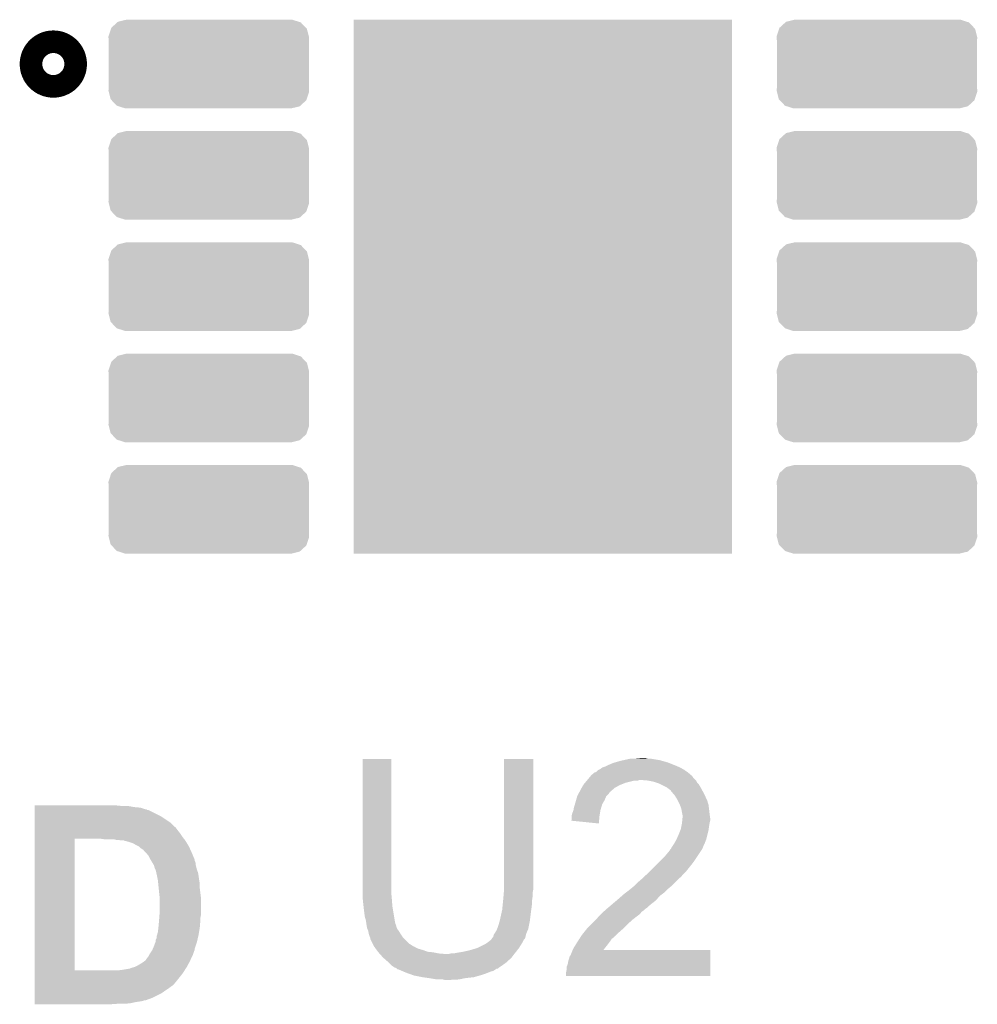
# Model space of a CAD drawing. Extents: x -0.05 to 0.95, y -0.15 to 2.1.
# Tile 25 of 38: x 0.36 to 0.53, y 1.35 to 1.52. Entities that reach past the tile are written whole.
import ezdxf

# ---------------------------------------------------------------- set-up
doc = ezdxf.new("R2010")
doc.units = 0
doc.layers.get('0').update_dxf_attribs({"linetype": 'CONTINUOUS'})
doc.layers.add('PAC1811_CLICK_V100A_GTO', color=14, linetype='CONTINUOUS')
doc.layers.add('PAC1811_CLICK_V100A_GTS', color=12, linetype='CONTINUOUS')

# ---------------------------------------------------------------- blocks, each defined once
blk = doc.blocks.new('CUSTOM_76')
for points in [[(-0.01724, 0.00642), (-0.0162, 0.00737), (0.01718, 0.00642), (0.01627, 0.00737)], [(-0.0162, 0.00737), (-0.01608, 0.00748), (0.01627, 0.00737), (0.01592, 0.00748)], [(-0.01608, 0.00748), (-0.01457, 0.00785), (0.01592, 0.00748), (0.01477, 0.00785)], [(-0.01457, 0.00785), (-0.01455, 0.00785), (0.01477, 0.00785), (0.01455, 0.00785)], [(-0.01774, 0.00492), (-0.01731, 0.00622), (0.01769, 0.00492), (0.01736, 0.00622)], [(-0.01731, 0.00622), (-0.01724, 0.00642), (0.01736, 0.00622), (0.01718, 0.00642)], [(-0.01775, 0.0047), (-0.01774, 0.00492), (0.01775, 0.0047), (0.01769, 0.00492)], [(-0.0177, 0.00414), (-0.01775, 0.0047), (0.0177, 0.00414), (0.01775, 0.0047)], [(-0.0177, -0.00414), (-0.0177, 0.00414), (0.0177, -0.00414), (0.0177, 0.00414)], [(-0.01775, -0.0047), (-0.0177, -0.00414), (0.01775, -0.0047), (0.0177, -0.00414)], [(-0.01769, -0.00492), (-0.01775, -0.0047), (0.01774, -0.00492), (0.01775, -0.0047)], [(-0.01736, -0.00622), (-0.01769, -0.00492), (0.01731, -0.00622), (0.01774, -0.00492)], [(-0.01718, -0.00642), (-0.01736, -0.00622), (0.01724, -0.00642), (0.01731, -0.00622)], [(-0.01627, -0.00737), (-0.01718, -0.00642), (0.0162, -0.00737), (0.01724, -0.00642)], [(-0.01592, -0.00748), (-0.01627, -0.00737), (0.01608, -0.00748), (0.0162, -0.00737)], [(-0.01477, -0.00785), (-0.01592, -0.00748), (0.01457, -0.00785), (0.01608, -0.00748)], [(-0.01455, -0.00785), (-0.01477, -0.00785), (0.01455, -0.00785), (0.01457, -0.00785)]]:
    blk.add_solid(points)
blk = doc.blocks.new('CUSTOM_77')
blk.add_solid([(-0.03345, -0.04725), (-0.03345, 0.04725), (0.03345, -0.04725), (0.03345, 0.04725)])

msp = doc.modelspace()

# ---------------------------------------------------------------- linework, layer by layer
at = {"layer": 'PAC1811_CLICK_V100A_GTO', "const_width": 0.0079}
msp.add_lwpolyline([(0.3614, 1.5134, 1), (0.3654, 1.5134, 1)], format="xyb", close=True, dxfattribs=at)
at = {"layer": 'PAC1811_CLICK_V100A_GTO'}
for points in [[(0.4665, 1.3905), (0.4675, 1.3906), (0.4685, 1.3905), (0.4681, 1.3906)], [(0.4181, 1.3665), (0.4181, 1.3904), (0.4232, 1.3665), (0.4232, 1.3904)], [(0.4181, 1.3904), (0.4181, 1.3904), (0.4232, 1.3904), (0.4181, 1.3904)], [(0.4431, 1.3682), (0.4431, 1.3904), (0.4483, 1.3682), (0.4483, 1.3904)], [(0.4431, 1.3904), (0.4431, 1.3904), (0.4483, 1.3904), (0.4431, 1.3904)], [(0.4601, 1.3886), (0.4605, 1.3889), (0.47482, 1.3886), (0.4743, 1.3889)], [(0.4605, 1.3889), (0.4611, 1.3891), (0.4743, 1.3889), (0.47383, 1.3891)], [(0.4611, 1.3891), (0.4613, 1.3892), (0.47383, 1.3891), (0.4736, 1.3892)], [(0.4613, 1.3892), (0.4617, 1.3894), (0.4736, 1.3892), (0.4731, 1.3894)], [(0.4617, 1.3894), (0.4624, 1.3897), (0.4731, 1.3894), (0.47235, 1.3897)], [(0.4624, 1.3897), (0.46275, 1.3898), (0.47235, 1.3897), (0.4721, 1.3898)], [(0.46275, 1.3898), (0.4638, 1.3901), (0.4721, 1.3898), (0.47105, 1.3901)], [(0.4638, 1.3901), (0.46425, 1.3902), (0.47105, 1.3901), (0.4707, 1.3902)], [(0.46425, 1.3902), (0.4656, 1.3905), (0.4707, 1.3902), (0.4689, 1.3905)], [(0.45787, 1.3867), (0.4582, 1.3871), (0.477, 1.3867), (0.4766, 1.3871)], [(0.4582, 1.3871), (0.45845, 1.3874), (0.4766, 1.3871), (0.4764, 1.3874)], [(0.45845, 1.3874), (0.45853, 1.3875), (0.4763, 1.3874), (0.4763, 1.3875)], [(0.45845, 1.3874), (0.45845, 1.3874), (0.4764, 1.3874), (0.4763, 1.3874)], [(0.45853, 1.3875), (0.4587, 1.3877), (0.4763, 1.3875), (0.47606, 1.3877)], [(0.4588, 1.3877), (0.4591, 1.388), (0.47606, 1.3877), (0.4757, 1.388)], [(0.4591, 1.388), (0.4594, 1.3881), (0.4757, 1.388), (0.47556, 1.3881)], [(0.4594, 1.3881), (0.4597, 1.3884), (0.47556, 1.3881), (0.47514, 1.3884)], [(0.4597, 1.3884), (0.4599, 1.3885), (0.47514, 1.3884), (0.475, 1.3885)], [(0.4599, 1.3885), (0.4601, 1.3886), (0.475, 1.3885), (0.47482, 1.3886)], [(0.4568, 1.3852), (0.45686, 1.3853), (0.46259, 1.3852), (0.4627, 1.3853)], [(0.45686, 1.3853), (0.45714, 1.3858), (0.4627, 1.3853), (0.4636, 1.3858)], [(0.45714, 1.3858), (0.4572, 1.3859), (0.4636, 1.3858), (0.46385, 1.3859)], [(0.4572, 1.3859), (0.45745, 1.3862), (0.46385, 1.3859), (0.4646, 1.3862)], [(0.45745, 1.3862), (0.45778, 1.3866), (0.4646, 1.3862), (0.4662, 1.3866)], [(0.45778, 1.3866), (0.45787, 1.3867), (0.4668, 1.3866), (0.4671, 1.3867)], [(0.45787, 1.3867), (0.45787, 1.3867), (0.4671, 1.3867), (0.4674, 1.3867)], [(0.4686, 1.3866), (0.4674, 1.3867), (0.4771, 1.3866), (0.477, 1.3867)], [(0.4696, 1.3864), (0.4686, 1.3866), (0.4772, 1.3864), (0.4771, 1.3866)], [(0.4702, 1.3862), (0.4696, 1.3864), (0.4773, 1.3862), (0.4772, 1.3864)], [(0.4705, 1.3861), (0.4702, 1.3862), (0.4774, 1.3861), (0.4773, 1.3862)], [(0.4709, 1.3859), (0.4705, 1.3861), (0.4776, 1.3859), (0.4774, 1.3861)], [(0.4719, 1.3854), (0.4709, 1.3859), (0.4779, 1.3854), (0.4776, 1.3859)], [(0.4723, 1.3851), (0.4719, 1.3854), (0.47806, 1.3851), (0.4779, 1.3854)], [(0.45587, 1.3831), (0.45607, 1.3838), (0.4609, 1.3831), (0.4612, 1.3838)], [(0.45607, 1.3838), (0.4561, 1.3839), (0.4612, 1.3838), (0.4613, 1.3839)], [(0.4561, 1.3839), (0.45626, 1.3842), (0.4613, 1.3839), (0.4616, 1.3842)], [(0.45626, 1.3842), (0.45642, 1.3845), (0.4616, 1.3842), (0.4618, 1.3845)], [(0.45642, 1.3845), (0.45648, 1.3846), (0.4618, 1.3845), (0.4619, 1.3846)], [(0.45648, 1.3846), (0.4568, 1.3852), (0.4619, 1.3846), (0.46259, 1.3852)], [(0.4726, 1.3849), (0.4723, 1.3851), (0.47817, 1.3849), (0.47806, 1.3851)], [(0.4727, 1.3847), (0.4726, 1.3849), (0.47828, 1.3847), (0.47817, 1.3849)], [(0.47304, 1.3843), (0.4727, 1.3847), (0.4785, 1.3843), (0.47828, 1.3847)], [(0.4733, 1.384), (0.47304, 1.3843), (0.47864, 1.384), (0.4785, 1.3843)], [(0.4738, 1.3832), (0.4733, 1.384), (0.47901, 1.3832), (0.47864, 1.384)], [(0.3601, 1.3821), (0.3601, 1.3822), (0.3755, 1.3821), (0.3745, 1.3822)], [(0.3601, 1.3819), (0.3601, 1.3821), (0.3777, 1.3819), (0.3766, 1.3821)], [(0.3601, 1.3818), (0.3601, 1.3819), (0.3788, 1.3818), (0.3777, 1.3819)], [(0.45542, 1.3814), (0.4555, 1.3819), (0.4602, 1.3814), (0.46035, 1.3819)], [(0.4555, 1.3819), (0.45567, 1.3824), (0.46035, 1.3819), (0.4605, 1.3824)], [(0.45567, 1.3824), (0.4557, 1.3825), (0.4605, 1.3824), (0.46056, 1.3825)], [(0.4557, 1.3825), (0.45587, 1.3831), (0.46056, 1.3825), (0.4609, 1.3831)], [(0.4739, 1.383), (0.4738, 1.3832), (0.4791, 1.383), (0.47901, 1.3832)], [(0.4742, 1.3824), (0.4739, 1.383), (0.47927, 1.3824), (0.4791, 1.383)], [(0.47424, 1.3823), (0.4742, 1.3824), (0.4793, 1.3823), (0.47927, 1.3824)], [(0.4745, 1.3816), (0.47424, 1.3823), (0.47939, 1.3816), (0.4793, 1.3823)], [(0.3601, 1.3815), (0.3601, 1.3818), (0.3797, 1.3815), (0.3788, 1.3818)], [(0.3601, 1.3814), (0.3601, 1.3815), (0.38, 1.3814), (0.3799, 1.3815)], [(0.3601, 1.3815), (0.3601, 1.3815), (0.3799, 1.3815), (0.3797, 1.3815)], [(0.3601, 1.3803), (0.3601, 1.3814), (0.3824, 1.3803), (0.3802, 1.3814)], [(0.3601, 1.3814), (0.3601, 1.3814), (0.3802, 1.3814), (0.38, 1.3814)], [(0.3601, 1.3791), (0.3601, 1.3803), (0.3842, 1.3791), (0.3824, 1.3803)], [(0.4551, 1.3804), (0.4552, 1.3808), (0.46003, 1.3804), (0.4601, 1.3808)], [(0.4551, 1.3802), (0.4551, 1.3804), (0.46, 1.3802), (0.46003, 1.3804)], [(0.4551, 1.3797), (0.4551, 1.3802), (0.45996, 1.3797), (0.46, 1.3802)], [(0.4552, 1.3808), (0.4554, 1.3813), (0.4601, 1.3808), (0.46018, 1.3813)], [(0.4554, 1.3813), (0.45542, 1.3814), (0.46018, 1.3813), (0.4602, 1.3814)], [(0.4746, 1.381), (0.4745, 1.3816), (0.47946, 1.381), (0.47939, 1.3816)], [(0.4747, 1.3805), (0.4746, 1.381), (0.47952, 1.3805), (0.47946, 1.381)], [(0.4747, 1.38), (0.4747, 1.3805), (0.47959, 1.38), (0.47952, 1.3805)], [(0.3601, 1.3783), (0.3601, 1.3791), (0.385, 1.3783), (0.3842, 1.3791)], [(0.455, 1.3795), (0.4551, 1.3797), (0.45994, 1.3795), (0.45996, 1.3797)], [(0.4599, 1.379), (0.455, 1.3795), (0.4599, 1.379), (0.45994, 1.3795)], [(0.4744, 1.378), (0.4745, 1.3785), (0.47933, 1.378), (0.4794, 1.3785)], [(0.4745, 1.3785), (0.4746, 1.379), (0.4794, 1.3785), (0.47948, 1.379)], [(0.4746, 1.379), (0.47461, 1.3791), (0.47948, 1.379), (0.4795, 1.3791)], [(0.47461, 1.3791), (0.47465, 1.3795), (0.4795, 1.3791), (0.4796, 1.3795)], [(0.47465, 1.3795), (0.47469, 1.3799), (0.4796, 1.3795), (0.4796, 1.3799)], [(0.47469, 1.3799), (0.4747, 1.38), (0.4796, 1.3799), (0.47959, 1.38)], [(0.3601, 1.3782), (0.3601, 1.3783), (0.3851, 1.3782), (0.3851, 1.3783)], [(0.3601, 1.3783), (0.3601, 1.3783), (0.3851, 1.3783), (0.385, 1.3783)], [(0.3601, 1.3778), (0.3601, 1.3782), (0.3854, 1.3778), (0.3851, 1.3782)], [(0.3601, 1.3773), (0.3601, 1.3778), (0.3858, 1.3773), (0.3854, 1.3778)], [(0.3601, 1.3767), (0.3601, 1.3773), (0.3862, 1.3767), (0.3858, 1.3773)], [(0.3601, 1.3763), (0.3601, 1.3767), (0.3865, 1.3763), (0.3862, 1.3767)], [(0.47364, 1.3762), (0.474, 1.377), (0.4789, 1.3762), (0.4791, 1.377)], [(0.474, 1.377), (0.47432, 1.3778), (0.4791, 1.377), (0.4793, 1.3778)], [(0.47432, 1.3778), (0.4744, 1.378), (0.4793, 1.3778), (0.47933, 1.378)], [(0.3601, 1.353), (0.3601, 1.3763), (0.3672, 1.353), (0.3672, 1.3763)], [(0.3725, 1.3762), (0.3718, 1.3763), (0.38658, 1.3762), (0.3865, 1.3763)], [(0.3745, 1.3761), (0.3741, 1.3762), (0.38665, 1.3761), (0.38658, 1.3762)], [(0.3754, 1.376), (0.3749, 1.3761), (0.38672, 1.376), (0.38665, 1.3761)], [(0.3759, 1.376), (0.3754, 1.376), (0.38673, 1.376), (0.38672, 1.376)], [(0.3761, 1.3759), (0.3759, 1.376), (0.3868, 1.3759), (0.38673, 1.376)], [(0.3769, 1.3757), (0.3762, 1.3759), (0.38692, 1.3757), (0.3868, 1.3759)], [(0.3775, 1.3755), (0.3769, 1.3757), (0.38704, 1.3755), (0.38692, 1.3757)], [(0.378, 1.3752), (0.3775, 1.3755), (0.38722, 1.3752), (0.38704, 1.3755)], [(0.3786, 1.3749), (0.378, 1.3752), (0.3874, 1.3749), (0.38722, 1.3752)], [(0.3789, 1.3746), (0.3786, 1.3749), (0.38754, 1.3746), (0.3874, 1.3749)], [(0.4728, 1.3748), (0.47293, 1.375), (0.47832, 1.3748), (0.4784, 1.375)], [(0.47293, 1.375), (0.47313, 1.3753), (0.4784, 1.375), (0.4785, 1.3753)], [(0.47313, 1.3753), (0.4732, 1.3754), (0.4785, 1.3753), (0.4786, 1.3754)], [(0.4732, 1.3754), (0.4736, 1.3761), (0.4786, 1.3754), (0.47886, 1.3761)], [(0.4736, 1.3761), (0.47364, 1.3762), (0.47886, 1.3761), (0.4789, 1.3762)], [(0.3792, 1.3744), (0.3789, 1.3746), (0.38763, 1.3744), (0.38754, 1.3746)], [(0.3794, 1.3743), (0.3792, 1.3744), (0.38767, 1.3743), (0.38763, 1.3744)], [(0.3794, 1.3742), (0.3794, 1.3743), (0.38772, 1.3742), (0.38767, 1.3743)], [(0.3798, 1.3738), (0.3794, 1.3742), (0.3879, 1.3738), (0.38772, 1.3742)], [(0.3799, 1.3737), (0.3798, 1.3738), (0.38794, 1.3737), (0.3879, 1.3738)], [(0.3803, 1.3732), (0.3799, 1.3737), (0.38815, 1.3732), (0.38794, 1.3737)], [(0.3806, 1.3726), (0.3803, 1.3732), (0.3884, 1.3726), (0.38815, 1.3732)], [(0.4708, 1.3724), (0.4715, 1.3731), (0.4768, 1.3724), (0.47727, 1.3731)], [(0.4715, 1.3731), (0.4725, 1.3743), (0.47727, 1.3731), (0.47807, 1.3743)], [(0.4725, 1.3743), (0.4725, 1.3744), (0.47807, 1.3743), (0.47813, 1.3744)], [(0.4726, 1.3744), (0.47265, 1.3745), (0.47813, 1.3744), (0.4782, 1.3745)], [(0.47265, 1.3745), (0.4728, 1.3748), (0.4782, 1.3745), (0.47832, 1.3748)], [(0.38072, 1.3724), (0.3806, 1.3726), (0.3884, 1.3724), (0.3884, 1.3726)], [(0.38084, 1.3722), (0.38072, 1.3724), (0.3885, 1.3722), (0.3884, 1.3724)], [(0.38102, 1.3719), (0.38084, 1.3722), (0.3886, 1.3719), (0.3885, 1.3722)], [(0.3812, 1.3716), (0.38102, 1.3719), (0.3886, 1.3716), (0.3886, 1.3719)], [(0.3813, 1.3712), (0.3812, 1.3716), (0.3887, 1.3712), (0.3886, 1.3716)], [(0.469, 1.3706), (0.47, 1.3716), (0.4754, 1.3706), (0.4762, 1.3716)], [(0.47, 1.3716), (0.4708, 1.3724), (0.4762, 1.3716), (0.4768, 1.3724)], [(0.3814, 1.3709), (0.3813, 1.3712), (0.38878, 1.3709), (0.3887, 1.3712)], [(0.3815, 1.3708), (0.3815, 1.3709), (0.3888, 1.3708), (0.38878, 1.3709)], [(0.38161, 1.3703), (0.3815, 1.3708), (0.389, 1.3703), (0.3888, 1.3708)], [(0.3817, 1.3699), (0.38161, 1.3703), (0.38907, 1.3699), (0.389, 1.3703)], [(0.38174, 1.3697), (0.3817, 1.3699), (0.3891, 1.3697), (0.38907, 1.3699)], [(0.38188, 1.369), (0.38174, 1.3697), (0.3892, 1.369), (0.3891, 1.3697)], [(0.46794, 1.3696), (0.46826, 1.3699), (0.4745, 1.3696), (0.4747, 1.3699)], [(0.46826, 1.3699), (0.4688, 1.3704), (0.4747, 1.3699), (0.4752, 1.3704)], [(0.4688, 1.3704), (0.469, 1.3706), (0.4752, 1.3704), (0.4754, 1.3706)], [(0.3819, 1.3689), (0.38188, 1.369), (0.38922, 1.3689), (0.3892, 1.369)], [(0.38195, 1.3684), (0.3819, 1.3689), (0.3893, 1.3684), (0.38922, 1.3689)], [(0.38203, 1.3676), (0.38195, 1.3684), (0.3893, 1.3676), (0.3893, 1.3684)], [(0.4431, 1.3673), (0.4431, 1.3682), (0.4483, 1.3673), (0.4483, 1.3682)], [(0.4655, 1.3674), (0.4661, 1.3679), (0.4721, 1.3674), (0.4727, 1.3679)], [(0.4661, 1.3679), (0.4667, 1.3685), (0.4727, 1.3679), (0.4733, 1.3685)], [(0.4667, 1.3685), (0.4674, 1.3691), (0.4733, 1.3685), (0.4739, 1.3691)], [(0.4674, 1.3691), (0.46762, 1.3693), (0.4739, 1.3691), (0.4741, 1.3693)], [(0.46762, 1.3693), (0.46794, 1.3696), (0.4741, 1.3693), (0.4745, 1.3696)], [(0.3821, 1.3669), (0.38203, 1.3676), (0.38939, 1.3669), (0.3893, 1.3676)], [(0.3822, 1.366), (0.3821, 1.3669), (0.3895, 1.366), (0.38939, 1.3669)], [(0.4181, 1.366), (0.4181, 1.3665), (0.42325, 1.366), (0.4232, 1.3665)], [(0.443, 1.3657), (0.44304, 1.3662), (0.44813, 1.3657), (0.4482, 1.3662)], [(0.44304, 1.3662), (0.44309, 1.3668), (0.4482, 1.3662), (0.4482, 1.3668)], [(0.44309, 1.3668), (0.4431, 1.3669), (0.4482, 1.3668), (0.44822, 1.3669)], [(0.4431, 1.3669), (0.4431, 1.3673), (0.44822, 1.3669), (0.4483, 1.3673)], [(0.46307, 1.3654), (0.464, 1.3662), (0.47, 1.3654), (0.4707, 1.3662)], [(0.464, 1.3662), (0.4642, 1.3664), (0.4707, 1.3662), (0.47097, 1.3664)], [(0.4642, 1.3664), (0.46473, 1.3668), (0.47097, 1.3664), (0.4715, 1.3668)], [(0.46473, 1.3668), (0.465, 1.367), (0.4715, 1.3668), (0.4717, 1.367)], [(0.465, 1.367), (0.4655, 1.3674), (0.4717, 1.367), (0.4721, 1.3674)], [(0.3822, 1.3631), (0.3822, 1.366), (0.3895, 1.3631), (0.3895, 1.366)], [(0.41816, 1.3654), (0.4181, 1.366), (0.4233, 1.3654), (0.42325, 1.366)], [(0.4182, 1.365), (0.41816, 1.3654), (0.42333, 1.365), (0.4233, 1.3654)], [(0.41829, 1.3642), (0.4182, 1.365), (0.4234, 1.3642), (0.42333, 1.365)], [(0.4428, 1.3637), (0.44292, 1.3649), (0.44794, 1.3637), (0.4481, 1.3649)], [(0.44292, 1.3649), (0.44298, 1.3655), (0.4481, 1.3649), (0.4481, 1.3655)], [(0.44298, 1.3655), (0.443, 1.3657), (0.4481, 1.3655), (0.44813, 1.3657)], [(0.4613, 1.3639), (0.46225, 1.3647), (0.4682, 1.3639), (0.4691, 1.3647)], [(0.46225, 1.3647), (0.4626, 1.365), (0.4691, 1.3647), (0.46949, 1.365)], [(0.4626, 1.365), (0.46307, 1.3654), (0.46949, 1.365), (0.47, 1.3654)], [(0.38213, 1.3622), (0.38217, 1.3627), (0.3894, 1.3622), (0.3895, 1.3627)], [(0.38217, 1.3627), (0.3822, 1.3631), (0.3895, 1.3627), (0.3895, 1.3631)], [(0.4183, 1.3641), (0.41829, 1.3642), (0.42342, 1.3641), (0.4234, 1.3642)], [(0.4185, 1.3625), (0.4183, 1.3641), (0.42368, 1.3625), (0.42342, 1.3641)], [(0.4424, 1.3619), (0.44273, 1.3634), (0.44771, 1.3619), (0.4479, 1.3634)], [(0.44273, 1.3634), (0.4428, 1.3637), (0.4479, 1.3634), (0.44794, 1.3637)], [(0.4594, 1.362), (0.46002, 1.3627), (0.4659, 1.362), (0.4668, 1.3627)], [(0.46002, 1.3627), (0.4602, 1.3629), (0.4668, 1.3627), (0.46707, 1.3629)], [(0.4602, 1.3629), (0.46031, 1.363), (0.46707, 1.3629), (0.4672, 1.363)], [(0.46031, 1.363), (0.46075, 1.3634), (0.4672, 1.363), (0.4675, 1.3634)], [(0.46075, 1.3634), (0.46097, 1.3636), (0.4675, 1.3634), (0.4678, 1.3636)], [(0.46097, 1.3636), (0.4613, 1.3639), (0.4678, 1.3636), (0.4681, 1.3639)], [(0.4613, 1.3639), (0.4613, 1.3639), (0.4681, 1.3639), (0.4682, 1.3639)], [(0.382, 1.3607), (0.38209, 1.3617), (0.38932, 1.3607), (0.3894, 1.3617)], [(0.38209, 1.3617), (0.3821, 1.3618), (0.3894, 1.3617), (0.3894, 1.3618)], [(0.3821, 1.3618), (0.38213, 1.3622), (0.3894, 1.3618), (0.3894, 1.3622)], [(0.4187, 1.3618), (0.4185, 1.3625), (0.4238, 1.3618), (0.42368, 1.3625)], [(0.41877, 1.3613), (0.4187, 1.3618), (0.4239, 1.3613), (0.4238, 1.3618)], [(0.4188, 1.3611), (0.41877, 1.3613), (0.42398, 1.3611), (0.4239, 1.3613)], [(0.41885, 1.3608), (0.4188, 1.3611), (0.4241, 1.3608), (0.42398, 1.3611)], [(0.442, 1.3606), (0.4422, 1.3612), (0.44746, 1.3606), (0.44758, 1.3612)], [(0.4422, 1.3612), (0.44237, 1.3618), (0.44758, 1.3612), (0.4477, 1.3618)], [(0.44237, 1.3618), (0.4424, 1.3619), (0.4477, 1.3618), (0.44771, 1.3619)], [(0.4578, 1.3604), (0.4586, 1.3612), (0.4642, 1.3604), (0.465, 1.3612)], [(0.4586, 1.3612), (0.4594, 1.362), (0.465, 1.3612), (0.4659, 1.362)], [(0.3817, 1.3591), (0.38176, 1.3593), (0.38905, 1.3591), (0.3891, 1.3593)], [(0.38176, 1.3593), (0.3819, 1.3598), (0.3891, 1.3593), (0.38918, 1.3598)], [(0.3819, 1.3598), (0.38198, 1.3605), (0.38918, 1.3598), (0.3893, 1.3605)], [(0.38198, 1.3605), (0.382, 1.3607), (0.3893, 1.3605), (0.38932, 1.3607)], [(0.41887, 1.3607), (0.41885, 1.3608), (0.4241, 1.3607), (0.4241, 1.3608)], [(0.4189, 1.3605), (0.41887, 1.3607), (0.42417, 1.3605), (0.4241, 1.3607)], [(0.41894, 1.3604), (0.4189, 1.3605), (0.4242, 1.3604), (0.42417, 1.3605)], [(0.4191, 1.36), (0.41894, 1.3604), (0.4245, 1.36), (0.4242, 1.3604)], [(0.4192, 1.3595), (0.4191, 1.36), (0.4248, 1.3595), (0.4245, 1.36)], [(0.4194, 1.3589), (0.4192, 1.3595), (0.4252, 1.3589), (0.4248, 1.3595)], [(0.4412, 1.3589), (0.4413, 1.3593), (0.4469, 1.3589), (0.44701, 1.3593)], [(0.4413, 1.3593), (0.4415, 1.3596), (0.44701, 1.3593), (0.4471, 1.3596)], [(0.4415, 1.3596), (0.4418, 1.3601), (0.4471, 1.3596), (0.44731, 1.3601)], [(0.4418, 1.3601), (0.44188, 1.3603), (0.44731, 1.3601), (0.4474, 1.3603)], [(0.44188, 1.3603), (0.442, 1.3606), (0.4474, 1.3603), (0.44746, 1.3606)], [(0.45673, 1.359), (0.457, 1.3594), (0.4627, 1.359), (0.4631, 1.3594)], [(0.457, 1.3594), (0.45716, 1.3596), (0.4631, 1.3594), (0.4633, 1.3596)], [(0.45716, 1.3596), (0.45772, 1.3603), (0.4633, 1.3596), (0.4641, 1.3603)], [(0.45772, 1.3603), (0.4578, 1.3604), (0.4641, 1.3603), (0.4642, 1.3604)], [(0.3812, 1.3573), (0.38146, 1.358), (0.38857, 1.3573), (0.3888, 1.358)], [(0.38146, 1.358), (0.3815, 1.3581), (0.3888, 1.358), (0.38882, 1.3581)], [(0.3815, 1.3584), (0.3817, 1.3588), (0.38889, 1.3584), (0.38898, 1.3588)], [(0.3815, 1.3581), (0.3815, 1.3584), (0.38882, 1.3581), (0.38889, 1.3584)], [(0.3817, 1.3588), (0.3817, 1.3591), (0.38898, 1.3588), (0.38905, 1.3591)], [(0.4195, 1.3587), (0.4194, 1.3589), (0.4254, 1.3587), (0.4252, 1.3589)], [(0.4195, 1.3585), (0.4195, 1.3587), (0.4256, 1.3585), (0.4254, 1.3587)], [(0.4199, 1.3577), (0.4195, 1.3585), (0.4264, 1.3577), (0.4256, 1.3585)], [(0.4201, 1.3573), (0.4199, 1.3577), (0.42704, 1.3573), (0.4264, 1.3577)], [(0.4385, 1.357), (0.4397, 1.3576), (0.4458, 1.357), (0.44617, 1.3576)], [(0.4397, 1.3576), (0.44, 1.3578), (0.44617, 1.3576), (0.4463, 1.3578)], [(0.44, 1.3578), (0.4403, 1.358), (0.4463, 1.3578), (0.4464, 1.358)], [(0.4403, 1.358), (0.4408, 1.3584), (0.4464, 1.358), (0.4466, 1.3584)], [(0.4408, 1.3584), (0.4408, 1.3585), (0.4466, 1.3584), (0.4467, 1.3585)], [(0.4409, 1.3585), (0.44095, 1.3586), (0.4467, 1.3585), (0.4468, 1.3586)], [(0.44095, 1.3586), (0.441, 1.3587), (0.4468, 1.3586), (0.44685, 1.3587)], [(0.441, 1.3587), (0.4411, 1.3588), (0.44685, 1.3587), (0.4469, 1.3588)], [(0.4411, 1.3588), (0.4412, 1.3589), (0.4469, 1.3588), (0.4469, 1.3589)], [(0.4554, 1.3569), (0.45577, 1.3575), (0.46093, 1.3569), (0.4614, 1.3575)], [(0.45577, 1.3575), (0.45627, 1.3583), (0.4614, 1.3575), (0.462, 1.3583)], [(0.45627, 1.3583), (0.4564, 1.3585), (0.462, 1.3583), (0.46213, 1.3585)], [(0.4564, 1.3585), (0.45647, 1.3586), (0.46213, 1.3585), (0.4622, 1.3586)], [(0.45647, 1.3586), (0.4566, 1.3588), (0.4622, 1.3586), (0.4625, 1.3588)], [(0.4566, 1.3588), (0.45673, 1.359), (0.4625, 1.3588), (0.4626, 1.359)], [(0.45673, 1.359), (0.45673, 1.359), (0.4626, 1.359), (0.4627, 1.359)], [(0.3803, 1.3556), (0.3804, 1.3558), (0.388, 1.3556), (0.3881, 1.3558)], [(0.3804, 1.3558), (0.3805, 1.356), (0.3881, 1.3558), (0.38817, 1.356)], [(0.3805, 1.356), (0.38077, 1.3564), (0.38817, 1.356), (0.3883, 1.3564)], [(0.38077, 1.3564), (0.3809, 1.3566), (0.3883, 1.3564), (0.3884, 1.3566)], [(0.3809, 1.3566), (0.38099, 1.3568), (0.3884, 1.3566), (0.3884, 1.3568)], [(0.38099, 1.3568), (0.3812, 1.3573), (0.3884, 1.3568), (0.38857, 1.3573)], [(0.42017, 1.3572), (0.4201, 1.3573), (0.4272, 1.3572), (0.42704, 1.3573)], [(0.42032, 1.357), (0.42017, 1.3572), (0.4276, 1.357), (0.4273, 1.3572)], [(0.42017, 1.3572), (0.42017, 1.3572), (0.4273, 1.3572), (0.4272, 1.3572)], [(0.42046, 1.3568), (0.42032, 1.357), (0.4281, 1.3568), (0.4276, 1.357)], [(0.42061, 1.3566), (0.42046, 1.3568), (0.4288, 1.3566), (0.4281, 1.3568)], [(0.42083, 1.3563), (0.42061, 1.3566), (0.4296, 1.3563), (0.4288, 1.3566)], [(0.4209, 1.3562), (0.42083, 1.3563), (0.4306, 1.3562), (0.4296, 1.3563)], [(0.42108, 1.356), (0.4209, 1.3562), (0.4316, 1.356), (0.4306, 1.3562)], [(0.42117, 1.3559), (0.42108, 1.356), (0.4328, 1.3559), (0.4316, 1.356)], [(0.4217, 1.3553), (0.42117, 1.3559), (0.44448, 1.3553), (0.44494, 1.3559)], [(0.4333, 1.3559), (0.4337, 1.356), (0.44494, 1.3559), (0.44502, 1.356)], [(0.4342, 1.356), (0.4347, 1.3561), (0.44502, 1.356), (0.4451, 1.3561)], [(0.4347, 1.3561), (0.4359, 1.3563), (0.4451, 1.3561), (0.44526, 1.3563)], [(0.4359, 1.3563), (0.4372, 1.3566), (0.44526, 1.3563), (0.44549, 1.3566)], [(0.4372, 1.3566), (0.4385, 1.357), (0.44549, 1.3566), (0.4458, 1.357)], [(0.4547, 1.3554), (0.4549, 1.3557), (0.4796, 1.3554), (0.4796, 1.3557)], [(0.4549, 1.3557), (0.4551, 1.3562), (0.4796, 1.3557), (0.4796, 1.3562)], [(0.4551, 1.3562), (0.45527, 1.3566), (0.4796, 1.3562), (0.4796, 1.3566)], [(0.45527, 1.3566), (0.4554, 1.3569), (0.4607, 1.3566), (0.46093, 1.3569)], [(0.45527, 1.3566), (0.45527, 1.3566), (0.4796, 1.3566), (0.4607, 1.3566)], [(0.3782, 1.3538), (0.3792, 1.3544), (0.38711, 1.3538), (0.38744, 1.3544)], [(0.3792, 1.3544), (0.37933, 1.3545), (0.38744, 1.3544), (0.3875, 1.3545)], [(0.37933, 1.3545), (0.3796, 1.3547), (0.3875, 1.3545), (0.38759, 1.3547)], [(0.3796, 1.3547), (0.3798, 1.3549), (0.38759, 1.3547), (0.38768, 1.3549)], [(0.3798, 1.3549), (0.38, 1.3552), (0.38768, 1.3549), (0.38781, 1.3552)], [(0.38, 1.3552), (0.38015, 1.3554), (0.38781, 1.3552), (0.3879, 1.3554)], [(0.38015, 1.3554), (0.3803, 1.3556), (0.3879, 1.3554), (0.388, 1.3556)], [(0.42181, 1.3552), (0.4217, 1.3553), (0.4444, 1.3552), (0.44448, 1.3553)], [(0.4225, 1.3546), (0.42181, 1.3552), (0.44373, 1.3546), (0.4444, 1.3552)], [(0.4228, 1.3543), (0.4225, 1.3546), (0.4434, 1.3543), (0.44373, 1.3546)], [(0.4232, 1.3539), (0.4228, 1.3543), (0.44282, 1.3539), (0.4434, 1.3543)], [(0.4542, 1.3536), (0.4544, 1.3541), (0.4796, 1.3536), (0.4796, 1.3541)], [(0.4544, 1.3541), (0.4545, 1.3547), (0.4796, 1.3541), (0.4796, 1.3547)], [(0.4545, 1.3547), (0.4547, 1.3553), (0.4796, 1.3547), (0.4796, 1.3553)], [(0.4547, 1.3553), (0.4547, 1.3554), (0.4796, 1.3553), (0.4796, 1.3554)], [(0.3601, 1.3525), (0.3601, 1.353), (0.3863, 1.3525), (0.38662, 1.353)], [(0.3601, 1.353), (0.3601, 1.353), (0.3748, 1.353), (0.3672, 1.353)], [(0.3601, 1.3505), (0.3601, 1.3525), (0.3847, 1.3505), (0.3863, 1.3525)], [(0.3748, 1.353), (0.3756, 1.3531), (0.38662, 1.353), (0.38668, 1.3531)], [(0.3756, 1.3531), (0.3768, 1.3533), (0.38668, 1.3531), (0.38681, 1.3533)], [(0.3769, 1.3533), (0.3771, 1.3534), (0.38681, 1.3533), (0.38687, 1.3534)], [(0.3771, 1.3534), (0.3774, 1.3535), (0.38687, 1.3534), (0.38694, 1.3535)], [(0.3774, 1.3535), (0.3778, 1.3536), (0.38694, 1.3535), (0.387, 1.3536)], [(0.3778, 1.3536), (0.3782, 1.3538), (0.387, 1.3536), (0.38711, 1.3538)], [(0.4238, 1.3535), (0.4232, 1.3539), (0.44224, 1.3535), (0.44282, 1.3539)], [(0.4241, 1.3534), (0.4238, 1.3535), (0.4421, 1.3534), (0.44224, 1.3535)], [(0.4242, 1.3533), (0.4241, 1.3534), (0.442, 1.3533), (0.4421, 1.3534)], [(0.4243, 1.3532), (0.4242, 1.3533), (0.44165, 1.3532), (0.4418, 1.3533)], [(0.4242, 1.3533), (0.4242, 1.3533), (0.4418, 1.3533), (0.442, 1.3533)], [(0.4251, 1.3529), (0.4244, 1.3532), (0.4412, 1.3529), (0.44165, 1.3532)], [(0.42533, 1.3528), (0.4251, 1.3529), (0.4408, 1.3528), (0.4412, 1.3529)], [(0.4258, 1.3526), (0.42533, 1.3528), (0.4403, 1.3526), (0.4408, 1.3528)], [(0.42636, 1.3524), (0.4258, 1.3526), (0.4398, 1.3524), (0.4403, 1.3526)], [(0.42692, 1.3522), (0.42636, 1.3524), (0.4392, 1.3522), (0.4398, 1.3524)], [(0.4272, 1.3521), (0.42692, 1.3522), (0.43885, 1.3521), (0.4392, 1.3522)], [(0.4541, 1.3526), (0.4542, 1.3531), (0.4796, 1.3526), (0.4796, 1.3531)], [(0.4541, 1.352), (0.4541, 1.3526), (0.4796, 1.352), (0.4796, 1.3526)], [(0.4542, 1.3531), (0.4542, 1.3536), (0.4796, 1.3531), (0.4796, 1.3536)], [(0.3601, 1.3504), (0.3601, 1.3505), (0.3846, 1.3504), (0.3847, 1.3505)], [(0.4287, 1.3518), (0.4272, 1.3521), (0.4378, 1.3518), (0.43885, 1.3521)], [(0.4294, 1.3517), (0.4287, 1.3518), (0.4369, 1.3517), (0.4378, 1.3518)], [(0.4301, 1.3516), (0.4294, 1.3517), (0.4361, 1.3516), (0.4369, 1.3517)], [(0.4313, 1.3514), (0.4301, 1.3516), (0.4352, 1.3514), (0.4361, 1.3516)], [(0.4327, 1.3513), (0.4323, 1.3514), (0.4332, 1.3513), (0.4352, 1.3514)], [(0.3601, 1.3502), (0.3601, 1.3504), (0.3843, 1.3502), (0.3846, 1.3504)], [(0.3601, 1.3499), (0.3601, 1.3502), (0.3839, 1.3499), (0.3843, 1.3502)], [(0.3601, 1.3495), (0.3601, 1.3499), (0.3833, 1.3495), (0.3839, 1.3499)], [(0.3601, 1.349), (0.3601, 1.3495), (0.3826, 1.349), (0.3833, 1.3495)], [(0.3601, 1.3481), (0.3601, 1.349), (0.3808, 1.3481), (0.3826, 1.349)], [(0.3601, 1.3477), (0.3601, 1.3481), (0.3797, 1.3477), (0.3808, 1.3481)], [(0.3601, 1.3476), (0.3601, 1.3477), (0.3793, 1.3476), (0.3794, 1.3477)], [(0.3601, 1.3477), (0.3601, 1.3477), (0.3794, 1.3477), (0.3797, 1.3477)], [(0.3601, 1.3475), (0.3601, 1.3476), (0.3787, 1.3475), (0.3793, 1.3476)], [(0.3601, 1.3474), (0.3601, 1.3475), (0.378, 1.3474), (0.3787, 1.3475)], [(0.3601, 1.3472), (0.3601, 1.3474), (0.3771, 1.3472), (0.378, 1.3474)], [(0.3601, 1.3471), (0.3601, 1.3472), (0.3761, 1.3471), (0.3771, 1.3472)], [(0.3601, 1.347), (0.3601, 1.3471), (0.37341, 1.347), (0.3748, 1.3471)], [(0.3734, 1.347), (0.3601, 1.347), (0.3734, 1.347), (0.37341, 1.347)]]:
    msp.add_solid(points, dxfattribs=at)

# ---------------------------------------------------------------- block references
at = {"layer": 'PAC1811_CLICK_V100A_GTS'}
for name, p in [('CUSTOM_76', (0.3909, 1.5134)), ('CUSTOM_77', (0.45, 1.474)), ('CUSTOM_76', (0.5091, 1.5134)), ('CUSTOM_76', (0.3909, 1.4937)), ('CUSTOM_76', (0.5091, 1.4937)), ('CUSTOM_76', (0.3909, 1.474)), ('CUSTOM_76', (0.5091, 1.474)), ('CUSTOM_76', (0.3909, 1.4543)), ('CUSTOM_76', (0.5091, 1.4543)), ('CUSTOM_76', (0.3909, 1.4346)), ('CUSTOM_76', (0.5091, 1.4346))]:
    msp.add_blockref(name, p, dxfattribs=at)

doc.saveas('drawing.dxf')
